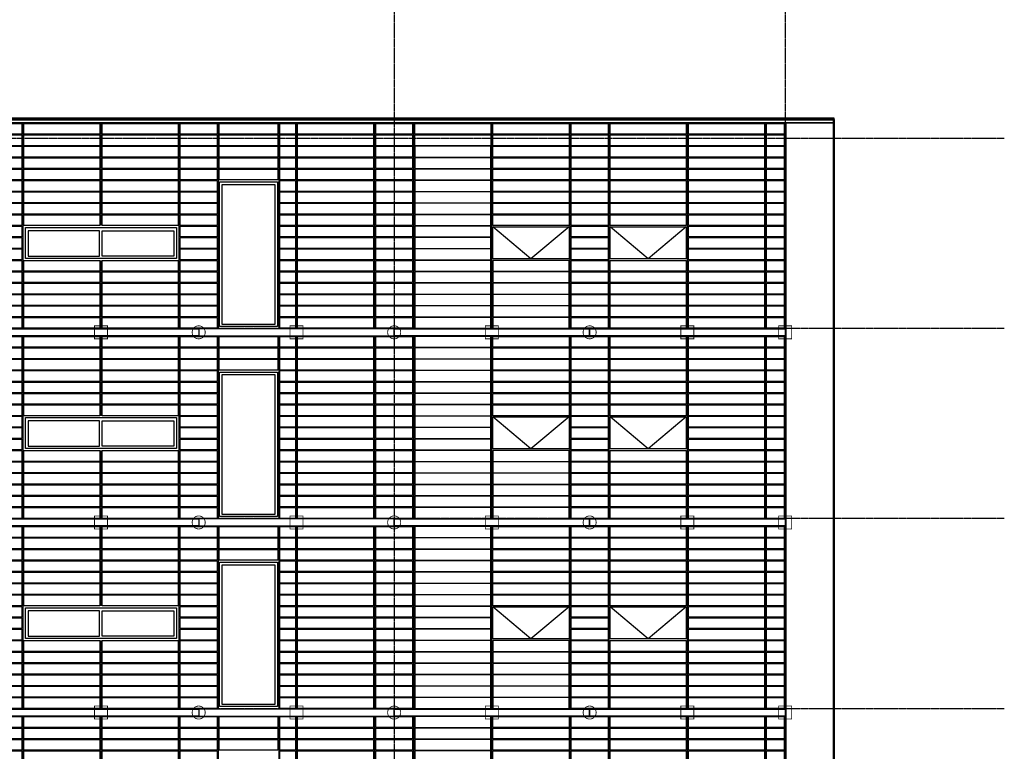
# Model space of a CAD drawing. Extents: x -11408 to 65836, y 12866 to 56869.
# Tile 67 of 68: x 45563 to 63696, y 26768 to 40236. Entities that reach past the tile are written whole.
import ezdxf

# ---------------------------------------------------------------- set-up
doc = ezdxf.new("R2010")
doc.units = 0
doc.linetypes.add('DASHDOT', pattern=[25.4, 12.7, -6.35, 0, -6.35])
for name, color, linetype in [('alu uprof', 3, 'Continuous'), ('alu vprof', 3, 'Continuous'), ('beugels', 3, 'Continuous'), ('keramiek', 1, 'Continuous'), ('kozijn', 2, 'Continuous'), ('stramien', 1, 'DASHDOT'), ('vanarris', 253, 'Continuous')]:
    doc.layers.add(name, color=color, linetype=linetype)

# ---------------------------------------------------------------- blocks, each defined once
blk = doc.blocks.new('*U5')
at = {"layer": 'stramien', "color": 1, "ltscale": 0.5}
blk.add_lwpolyline([(0, 21501), (0, -21501)], dxfattribs=at)
blk = doc.blocks.new('*U4')
at = {"layer": 'stramien', "color": 0, "linetype": 'ByBlock', "lineweight": -2, "transparency": 16777216}
for p in [(0, 0), (7200, 0)]:
    blk.add_blockref('*U5', p, dxfattribs=at)
blk = doc.blocks.new('*U298')
at = {"layer": 'keramiek'}
blk.add_lwpolyline([(-340, -100), (340, -100), (340, 100), (-340, 100)], close=True, dxfattribs=at)
blk = doc.blocks.new('*U299')
at = {"layer": 'alu uprof', "color": 0, "linetype": 'ByBlock', "lineweight": -2, "transparency": 16777216}
for p in [(0, 3150), (0, 2940), (0, 2730), (0, 2520), (0, 2310), (0, 2100), (0, 1890), (0, 1680), (0, 1470), (0, 1260), (0, 1050), (0, 840), (0, 630), (0, 420), (0, 210), (0, 0)]:
    blk.add_blockref('*U298', p, dxfattribs=at)
blk = doc.blocks.new('*U300')
at = {"layer": 'keramiek'}
blk.add_lwpolyline([(20, -100), (340, -100), (340, 100), (20, 100)], close=True, dxfattribs=at)
blk = doc.blocks.new('*U301')
at = {"layer": 'alu uprof', "color": 0, "linetype": 'ByBlock', "lineweight": -2, "transparency": 16777216}
for p in [(0, 3150), (0, 2940), (0, 2730), (0, 2520), (0, 2310), (0, 2100), (0, 1890), (0, 1680), (0, 1470), (0, 1260), (0, 1050), (0, 840), (0, 630), (0, 420), (0, 210), (0, 0)]:
    blk.add_blockref('*U300', p, dxfattribs=at)
blk = doc.blocks.new('*U56')
at = {"layer": 'alu vprof'}
for points in [[(-3425, -1610), (-3425, 1740)], [(-3065, -1620), (-3065, 1750)], [(-1625, -1620), (-1625, 1750)], [(-185, -1620), (-185, 1750)], [(535, -1620), (535, 1750)], [(1975, -1620), (1975, 1750)], [(3415, -1620), (3415, 1750)]]:
    blk.add_lwpolyline(points, dxfattribs=at)
for points in [[(-3425, -1750), (175, -1750), (175, -1620), (-3425, -1620)], [(175, -1750), (3775, -1750), (3775, -1620), (175, -1620)]]:
    blk.add_lwpolyline(points, close=True, dxfattribs=at)
at = {"layer": 'keramiek'}
for points in [[(-3045, 1540), (-1645, 1540), (-1645, 1740), (-3045, 1740)], [(-1605, 1540), (-205, 1540), (-205, 1740), (-1605, 1740)], [(555, 1540), (1955, 1540), (1955, 1740), (555, 1740)], [(3395, 1540), (1995, 1540), (1995, 1740), (3395, 1740)], [(-3045, 1330), (-1645, 1330), (-1645, 1530), (-3045, 1530)], [(-1605, 1330), (-205, 1330), (-205, 1530), (-1605, 1530)], [(555, 1330), (1955, 1330), (1955, 1530), (555, 1530)], [(3395, 1330), (1995, 1330), (1995, 1530), (3395, 1530)], [(-3045, 1120), (-1645, 1120), (-1645, 1320), (-3045, 1320)], [(-1605, 1120), (-205, 1120), (-205, 1320), (-1605, 1320)], [(555, 1120), (1955, 1120), (1955, 1320), (555, 1320)], [(3395, 1120), (1995, 1120), (1995, 1320), (3395, 1320)], [(-3045, 910), (-1645, 910), (-1645, 1110), (-3045, 1110)], [(-1605, 910), (-205, 910), (-205, 1110), (-1605, 1110)], [(555, 910), (1955, 910), (1955, 1110), (555, 1110)], [(3395, 910), (1995, 910), (1995, 1110), (3395, 1110)], [(-3045, 700), (-1645, 700), (-1645, 900), (-3045, 900)], [(-1605, 700), (-205, 700), (-205, 900), (-1605, 900)], [(555, 700), (1955, 700), (1955, 900), (555, 900)], [(3395, 700), (1995, 700), (1995, 900), (3395, 900)], [(-3045, 490), (-1645, 490), (-1645, 690), (-3045, 690)], [(-1605, 490), (-205, 490), (-205, 690), (-1605, 690)], [(555, 490), (1955, 490), (1955, 690), (555, 690)], [(3395, 490), (1995, 490), (1995, 690), (3395, 690)], [(-3045, 280), (-1645, 280), (-1645, 480), (-3045, 480)], [(-1605, 280), (-205, 280), (-205, 480), (-1605, 480)], [(555, 280), (1955, 280), (1955, 480), (555, 480)], [(3395, 280), (1995, 280), (1995, 480), (3395, 480)], [(-3045, 70), (-1645, 70), (-1645, 270), (-3045, 270)], [(3395, 70), (1995, 70), (1995, 270), (3395, 270)], [(-3045, -140), (-1645, -140), (-1645, 60), (-3045, 60)], [(3395, -140), (1995, -140), (1995, 60), (3395, 60)], [(-3045, -350), (-1645, -350), (-1645, -150), (-3045, -150)], [(3395, -350), (1995, -350), (1995, -150), (3395, -150)], [(-3045, -560), (-1645, -560), (-1645, -360), (-3045, -360)], [(-1605, -560), (-205, -560), (-205, -360), (-1605, -360)], [(1955, -560), (555, -560), (555, -360), (1955, -360)], [(3395, -560), (1995, -560), (1995, -360), (3395, -360)], [(-3045, -770), (-1645, -770), (-1645, -570), (-3045, -570)], [(-1605, -770), (-205, -770), (-205, -570), (-1605, -570)], [(1955, -770), (555, -770), (555, -570), (1955, -570)], [(3395, -770), (1995, -770), (1995, -570), (3395, -570)], [(-3045, -980), (-1645, -980), (-1645, -780), (-3045, -780)], [(-1605, -980), (-205, -980), (-205, -780), (-1605, -780)], [(1955, -980), (555, -980), (555, -780), (1955, -780)], [(3395, -980), (1995, -980), (1995, -780), (3395, -780)], [(-3045, -1190), (-1645, -1190), (-1645, -990), (-3045, -990)], [(-1605, -1190), (-205, -1190), (-205, -990), (-1605, -990)], [(1955, -1190), (555, -1190), (555, -990), (1955, -990)], [(3395, -1190), (1995, -1190), (1995, -990), (3395, -990)], [(-3045, -1400), (-1645, -1400), (-1645, -1200), (-3045, -1200)], [(-1605, -1400), (-205, -1400), (-205, -1200), (-1605, -1200)], [(1955, -1400), (555, -1400), (555, -1200), (1955, -1200)], [(3395, -1400), (1995, -1400), (1995, -1200), (3395, -1200)], [(-3045, -1610), (-1645, -1610), (-1645, -1410), (-3045, -1410)], [(-1605, -1610), (-205, -1610), (-205, -1410), (-1605, -1410)], [(1955, -1610), (555, -1610), (555, -1410), (1955, -1410)], [(3395, -1610), (1995, -1610), (1995, -1410), (3395, -1410)]]:
    blk.add_lwpolyline(points, close=True, dxfattribs=at)
at = {"layer": 'kozijn'}
for points in [[(-1605, -330), (-205, -330), (-205, 260), (-1605, 260)], [(555, -330), (1955, -330), (1955, 260), (555, 260)]]:
    blk.add_lwpolyline(points, close=True, dxfattribs=at)
at = {"layer": 'kozijn', "color": 1}
for points in [[(-1605, 260), (-905, -330), (-205, 260)], [(555, 260), (1255, -330), (1955, 260)]]:
    blk.add_lwpolyline(points, dxfattribs=at)
at = {"layer": 'alu uprof'}
for name, p in [('*U301', (-3425, -1510)), ('*U299', (175, -1510))]:
    blk.add_blockref(name, p, dxfattribs=at)
blk = doc.blocks.new('*U57')
at = {"layer": 'kozijn', "color": 0, "linetype": 'ByBlock', "lineweight": -2, "transparency": 16777216}
for p in [(0, 10500), (0, 7000), (0, 3500), (0, 0)]:
    blk.add_blockref('*U56', p, dxfattribs=at)
blk = doc.blocks.new('*U68')
at = {"layer": 'keramiek'}
blk.add_lwpolyline([(-700, -100), (700, -100), (700, 100), (-700, 100)], close=True, dxfattribs=at)
blk = doc.blocks.new('*U69')
at = {"layer": 'keramiek', "color": 0, "linetype": 'ByBlock', "lineweight": -2, "transparency": 16777216}
for p in [(0, 210), (0, 0)]:
    blk.add_blockref('*U68', p, dxfattribs=at)
blk = doc.blocks.new('*U66')
at = {"layer": 'keramiek'}
blk.add_lwpolyline([(-340, -100), (340, -100), (340, 100), (-340, 100)], close=True, dxfattribs=at)
blk = doc.blocks.new('*U67')
at = {"layer": 'alu uprof', "color": 0, "linetype": 'ByBlock', "lineweight": -2, "transparency": 16777216}
for p in [(0, 210), (0, 0)]:
    blk.add_blockref('*U66', p, dxfattribs=at)
blk = doc.blocks.new('*U64')
at = {"layer": 'keramiek'}
blk.add_lwpolyline([(20, -100), (340, -100), (340, 100), (20, 100)], close=True, dxfattribs=at)
blk = doc.blocks.new('*U65')
at = {"layer": 'alu uprof', "color": 0, "linetype": 'ByBlock', "lineweight": -2, "transparency": 16777216}
for p in [(0, 210), (0, 0)]:
    blk.add_blockref('*U64', p, dxfattribs=at)
blk = doc.blocks.new('*U58')
at = {"layer": 'keramiek'}
blk.add_lwpolyline([(-700, -100), (700, -100), (700, 100), (-700, 100)], close=True, dxfattribs=at)
blk = doc.blocks.new('*U59')
at = {"layer": 'keramiek', "color": 0, "linetype": 'ByBlock', "lineweight": -2, "transparency": 16777216}
for p in [(0, 210), (0, 0)]:
    blk.add_blockref('*U58', p, dxfattribs=at)
blk = doc.blocks.new('*U61')
at = {"layer": 'keramiek'}
blk.add_lwpolyline([(-700, -100), (700, -100), (700, 100), (-700, 100)], close=True, dxfattribs=at)
blk = doc.blocks.new('*U62')
at = {"layer": 'keramiek', "color": 0, "linetype": 'ByBlock', "lineweight": -2, "transparency": 16777216}
for p in [(0, 210), (0, 0)]:
    blk.add_blockref('*U61', p, dxfattribs=at)
blk = doc.blocks.new('*U63')
at = {"layer": 'keramiek'}
blk.add_lwpolyline([(-700, -100), (700, -100), (700, 100), (-700, 100)], close=True, dxfattribs=at)
blk = doc.blocks.new('*U60')
at = {"layer": 'keramiek', "color": 0, "linetype": 'ByBlock', "lineweight": -2, "transparency": 16777216}
for p in [(0, 210), (0, 0)]:
    blk.add_blockref('*U63', p, dxfattribs=at)
blk = doc.blocks.new('*U233')
at = {"layer": 'keramiek'}
blk.add_lwpolyline([(-340, -100), (340, -100), (340, 100), (-340, 100)], close=True, dxfattribs=at)
blk = doc.blocks.new('*U245')
at = {"layer": 'alu uprof', "color": 0, "linetype": 'ByBlock', "lineweight": -2, "transparency": 16777216}
for p in [(0, 3570), (0, 3360), (0, 3150), (0, 2940), (0, 2730), (0, 2520), (0, 2310), (0, 2100), (0, 1890), (0, 1680), (0, 1470), (0, 1260), (0, 1050), (0, 840), (0, 630), (0, 420), (0, 210), (0, 0)]:
    blk.add_blockref('*U233', p, dxfattribs=at)
blk = doc.blocks.new('*U250')
at = {"layer": 'keramiek'}
blk.add_lwpolyline([(20, -100), (1420, -100), (1420, 100), (20, 100)], close=True, dxfattribs=at)
blk = doc.blocks.new('*U251')
at = {"layer": 'keramiek', "color": 0, "linetype": 'ByBlock', "lineweight": -2, "transparency": 16777216}
for p in [(0, 1050), (0, 840), (0, 630), (0, 420), (0, 210), (0, 0)]:
    blk.add_blockref('*U250', p, dxfattribs=at)
blk = doc.blocks.new('*U227')
at = {"layer": 'keramiek'}
blk.add_lwpolyline([(20, -100), (1420, -100), (1420, 100), (20, 100)], close=True, dxfattribs=at)
blk = doc.blocks.new('*U228')
at = {"layer": 'keramiek', "color": 0, "linetype": 'ByBlock', "lineweight": -2, "transparency": 16777216}
for p in [(0, 1680), (1440, 1680), (0, 1470), (1440, 1470), (0, 1260), (1440, 1260), (0, 1050), (1440, 1050), (0, 840), (1440, 840), (0, 630), (1440, 630), (0, 420), (1440, 420), (0, 210), (1440, 210), (0, 0), (1440, 0)]:
    blk.add_blockref('*U227', p, dxfattribs=at)
blk = doc.blocks.new('*U229')
at = {"layer": 'keramiek'}
blk.add_lwpolyline([(20, -100), (1420, -100), (1420, 100), (20, 100)], close=True, dxfattribs=at)
blk = doc.blocks.new('*U232')
at = {"layer": 'keramiek', "color": 0, "linetype": 'ByBlock', "lineweight": -2, "transparency": 16777216}
for p in [(0, 1050), (0, 840), (0, 630), (0, 420), (0, 210), (0, 0)]:
    blk.add_blockref('*U229', p, dxfattribs=at)
blk = doc.blocks.new('*U244')
at = {"layer": 'keramiek'}
blk.add_lwpolyline([(-340, -100), (340, -100), (340, 100), (-340, 100)], close=True, dxfattribs=at)
blk = doc.blocks.new('*U226')
at = {"layer": 'alu uprof', "color": 0, "linetype": 'ByBlock', "lineweight": -2, "transparency": 16777216}
for p in [(0, 3150), (0, 2940), (0, 2730), (0, 2520), (0, 2310), (0, 2100), (0, 1890), (0, 1680), (0, 1470), (0, 1260), (0, 1050), (0, 840), (0, 630), (0, 420), (0, 210), (0, 0)]:
    blk.add_blockref('*U244', p, dxfattribs=at)
blk = doc.blocks.new('*U246')
at = {"layer": 'keramiek'}
blk.add_lwpolyline([(20, -100), (1420, -100), (1420, 100), (20, 100)], close=True, dxfattribs=at)
blk = doc.blocks.new('*U247')
at = {"layer": 'keramiek', "color": 0, "linetype": 'ByBlock', "lineweight": -2, "transparency": 16777216}
for p in [(0, 1050), (0, 840), (0, 630), (0, 420), (0, 210), (0, 0)]:
    blk.add_blockref('*U246', p, dxfattribs=at)
blk = doc.blocks.new('*U248')
at = {"layer": 'keramiek'}
blk.add_lwpolyline([(20, -100), (1420, -100), (1420, 100), (20, 100)], close=True, dxfattribs=at)
blk = doc.blocks.new('*U249')
at = {"layer": 'keramiek', "color": 0, "linetype": 'ByBlock', "lineweight": -2, "transparency": 16777216}
for p in [(0, 1260), (1440, 1260), (0, 1050), (1440, 1050), (0, 840), (1440, 840), (0, 630), (1440, 630), (0, 420), (1440, 420), (0, 210), (1440, 210), (0, 0), (1440, 0)]:
    blk.add_blockref('*U248', p, dxfattribs=at)
blk = doc.blocks.new('*U242')
at = {"layer": 'keramiek'}
blk.add_lwpolyline([(20, -100), (1420, -100), (1420, 100), (20, 100)], close=True, dxfattribs=at)
blk = doc.blocks.new('*U243')
at = {"layer": 'keramiek', "color": 0, "linetype": 'ByBlock', "lineweight": -2, "transparency": 16777216}
for p in [(0, 1050), (0, 840), (0, 630), (0, 420), (0, 210), (0, 0)]:
    blk.add_blockref('*U242', p, dxfattribs=at)
blk = doc.blocks.new('*U240')
at = {"layer": 'keramiek'}
blk.add_lwpolyline([(-340, -100), (340, -100), (340, 100), (-340, 100)], close=True, dxfattribs=at)
blk = doc.blocks.new('*U241')
at = {"layer": 'alu uprof', "color": 0, "linetype": 'ByBlock', "lineweight": -2, "transparency": 16777216}
for p in [(0, 3150), (0, 2940), (0, 2730), (0, 2520), (0, 2310), (0, 2100), (0, 1890), (0, 1680), (0, 1470), (0, 1260), (0, 1050), (0, 840), (0, 630), (0, 420), (0, 210), (0, 0)]:
    blk.add_blockref('*U240', p, dxfattribs=at)
blk = doc.blocks.new('*U222')
at = {"layer": 'keramiek'}
blk.add_lwpolyline([(20, -100), (1420, -100), (1420, 100), (20, 100)], close=True, dxfattribs=at)
blk = doc.blocks.new('*U223')
at = {"layer": 'keramiek', "color": 0, "linetype": 'ByBlock', "lineweight": -2, "transparency": 16777216}
for p in [(0, 1050), (0, 840), (0, 630), (0, 420), (0, 210), (0, 0)]:
    blk.add_blockref('*U222', p, dxfattribs=at)
blk = doc.blocks.new('*U224')
at = {"layer": 'keramiek'}
blk.add_lwpolyline([(20, -100), (1420, -100), (1420, 100), (20, 100)], close=True, dxfattribs=at)
blk = doc.blocks.new('*U225')
at = {"layer": 'keramiek', "color": 0, "linetype": 'ByBlock', "lineweight": -2, "transparency": 16777216}
for p in [(0, 1260), (1440, 1260), (0, 1050), (1440, 1050), (0, 840), (1440, 840), (0, 630), (1440, 630), (0, 420), (1440, 420), (0, 210), (1440, 210), (0, 0), (1440, 0)]:
    blk.add_blockref('*U224', p, dxfattribs=at)
blk = doc.blocks.new('*U230')
at = {"layer": 'keramiek'}
blk.add_lwpolyline([(20, -100), (1420, -100), (1420, 100), (20, 100)], close=True, dxfattribs=at)
blk = doc.blocks.new('*U231')
at = {"layer": 'keramiek', "color": 0, "linetype": 'ByBlock', "lineweight": -2, "transparency": 16777216}
for p in [(0, 1050), (0, 840), (0, 630), (0, 420), (0, 210), (0, 0)]:
    blk.add_blockref('*U230', p, dxfattribs=at)
blk = doc.blocks.new('*U220')
at = {"layer": 'keramiek'}
blk.add_lwpolyline([(-340, -100), (340, -100), (340, 100), (-340, 100)], close=True, dxfattribs=at)
blk = doc.blocks.new('*U221')
at = {"layer": 'alu uprof', "color": 0, "linetype": 'ByBlock', "lineweight": -2, "transparency": 16777216}
for p in [(0, 3150), (0, 2940), (0, 2730), (0, 2520), (0, 2310), (0, 2100), (0, 1890), (0, 1680), (0, 1470), (0, 1260), (0, 1050), (0, 840), (0, 630), (0, 420), (0, 210), (0, 0)]:
    blk.add_blockref('*U220', p, dxfattribs=at)
blk = doc.blocks.new('*U234')
at = {"layer": 'keramiek'}
blk.add_lwpolyline([(20, -100), (1420, -100), (1420, 100), (20, 100)], close=True, dxfattribs=at)
blk = doc.blocks.new('*U235')
at = {"layer": 'keramiek', "color": 0, "linetype": 'ByBlock', "lineweight": -2, "transparency": 16777216}
for p in [(0, 1050), (0, 840), (0, 630), (0, 420), (0, 210), (0, 0)]:
    blk.add_blockref('*U234', p, dxfattribs=at)
blk = doc.blocks.new('*U236')
at = {"layer": 'keramiek'}
blk.add_lwpolyline([(20, -100), (1420, -100), (1420, 100), (20, 100)], close=True, dxfattribs=at)
blk = doc.blocks.new('*U237')
at = {"layer": 'keramiek', "color": 0, "linetype": 'ByBlock', "lineweight": -2, "transparency": 16777216}
for p in [(0, 1260), (1440, 1260), (0, 1050), (1440, 1050), (0, 840), (1440, 840), (0, 630), (1440, 630), (0, 420), (1440, 420), (0, 210), (1440, 210), (0, 0), (1440, 0)]:
    blk.add_blockref('*U236', p, dxfattribs=at)
blk = doc.blocks.new('*U214')
at = {"layer": 'keramiek'}
blk.add_lwpolyline([(20, -100), (1420, -100), (1420, 100), (20, 100)], close=True, dxfattribs=at)
blk = doc.blocks.new('*U215')
at = {"layer": 'keramiek', "color": 0, "linetype": 'ByBlock', "lineweight": -2, "transparency": 16777216}
for p in [(0, 1050), (0, 840), (0, 630), (0, 420), (0, 210), (0, 0)]:
    blk.add_blockref('*U214', p, dxfattribs=at)
blk = doc.blocks.new('*U252')
at = {"layer": 'keramiek'}
blk.add_lwpolyline([(-340, -100), (340, -100), (340, 100), (-340, 100)], close=True, dxfattribs=at)
blk = doc.blocks.new('*U253')
at = {"layer": 'alu uprof', "color": 0, "linetype": 'ByBlock', "lineweight": -2, "transparency": 16777216}
for p in [(0, 3780), (0, 3570), (0, 3360), (0, 3150), (0, 2940), (0, 2730), (0, 2520), (0, 2310), (0, 2100), (0, 1890), (0, 1680), (0, 1470), (0, 1260), (0, 1050), (0, 840), (0, 630), (0, 420), (0, 210), (0, 0)]:
    blk.add_blockref('*U252', p, dxfattribs=at)
blk = doc.blocks.new('*U216')
at = {"layer": 'keramiek'}
blk.add_lwpolyline([(20, -100), (1420, -100), (1420, 100), (20, 100)], close=True, dxfattribs=at)
blk = doc.blocks.new('*U217')
at = {"layer": 'keramiek', "color": 0, "linetype": 'ByBlock', "lineweight": -2, "transparency": 16777216}
for p in [(0, 1680), (0, 1470), (0, 1260), (0, 1050), (0, 840), (0, 630), (0, 420), (0, 210), (0, 0)]:
    blk.add_blockref('*U216', p, dxfattribs=at)
blk = doc.blocks.new('*U218')
at = {"layer": 'keramiek'}
blk.add_lwpolyline([(20, -100), (1420, -100), (1420, 100), (20, 100)], close=True, dxfattribs=at)
blk = doc.blocks.new('*U219')
at = {"layer": 'keramiek', "color": 0, "linetype": 'ByBlock', "lineweight": -2, "transparency": 16777216}
for p in [(0, 1260), (1440, 1260), (0, 1050), (1440, 1050), (0, 840), (1440, 840), (0, 630), (1440, 630), (0, 420), (1440, 420), (0, 210), (1440, 210), (0, 0), (1440, 0)]:
    blk.add_blockref('*U218', p, dxfattribs=at)
blk = doc.blocks.new('*U238')
at = {"layer": 'keramiek'}
blk.add_lwpolyline([(20, -100), (1420, -100), (1420, 100), (20, 100)], close=True, dxfattribs=at)
blk = doc.blocks.new('*U239')
at = {"layer": 'keramiek', "color": 0, "linetype": 'ByBlock', "lineweight": -2, "transparency": 16777216}
for p in [(0, 1680), (0, 1470), (0, 1260), (0, 1050), (0, 840), (0, 630), (0, 420), (0, 210), (0, 0)]:
    blk.add_blockref('*U238', p, dxfattribs=at)
blk = doc.blocks.new('*U196')
at = {"layer": 'alu vprof'}
for points in [[(-370, 3530), (-370, 1652)], [(1070, -243), (1070, 3532)], [(1790, 3532), (1790, -243)], [(-370, 1012), (-370, -243)], [(-370, -388), (-370, -1848)], [(1070, -3737), (1070, -388)], [(1790, -388), (1790, -3738)], [(-370, -2488), (-370, -3742)], [(-370, -3888), (-370, -5348)], [(1070, -7237), (1070, -3888)], [(1790, -3888), (1790, -7238)], [(-370, -5988), (-370, -7242)], [(-370, -7388), (-370, -8848)], [(1070, -10737), (1070, -7388)], [(1790, -7388), (1790, -10738)], [(-370, -9488), (-370, -10742)], [(-370, -10888), (-370, -12348)], [(1070, -14867), (1070, -10888)], [(1790, -10888), (1790, -14868)], [(-370, -12988), (-370, -14872)]]:
    blk.add_lwpolyline(points, dxfattribs=at)
at = {"layer": 'kozijn'}
for points in [[(-1761, 1616), (1021, 1616), (1021, 1049), (-1761, 1049)], [(-394, 1557), (-1712, 1557), (-1712, 1091), (-394, 1091)], [(-346, 1557), (972, 1557), (972, 1091), (-346, 1091)], [(-1761, -1884), (1021, -1884), (1021, -2451), (-1761, -2451)], [(-394, -1943), (-1712, -1943), (-1712, -2409), (-394, -2409)], [(-346, -1943), (972, -1943), (972, -2409), (-346, -2409)], [(-1761, -5384), (1021, -5384), (1021, -5951), (-1761, -5951)], [(-394, -5443), (-1712, -5443), (-1712, -5909), (-394, -5909)], [(-346, -5443), (972, -5443), (972, -5909), (-346, -5909)], [(-1761, -8884), (1021, -8884), (1021, -9451), (-1761, -9451)], [(-394, -8943), (-1712, -8943), (-1712, -9409), (-394, -9409)], [(-346, -8943), (972, -8943), (972, -9409), (-346, -9409)], [(-1761, -12384), (1021, -12384), (1021, -12951), (-1761, -12951)], [(-394, -12443), (-1712, -12443), (-1712, -12909), (-394, -12909)], [(-346, -12443), (972, -12443), (972, -12909), (-346, -12909)]]:
    blk.add_lwpolyline(points, close=True, dxfattribs=at)
at = {"layer": 'alu uprof', "xscale": -1}
for name, p in [('*U245', (1430, -138)), ('*U226', (1430, -3638)), ('*U241', (1430, -7138)), ('*U221', (1430, -10638)), ('*U253', (1430, -14768))]:
    blk.add_blockref(name, p, dxfattribs=at)
at = {"layer": 'keramiek', "xscale": -1}
for name, p in [('*U228', (1070, 1752)), ('*U232', (-370, -138)), ('*U251', (1070, -138)), ('*U249', (1070, -1748)), ('*U243', (-370, -3638)), ('*U247', (1070, -3638)), ('*U225', (1070, -5248)), ('*U231', (-370, -7138)), ('*U223', (1070, -7138)), ('*U237', (1070, -8748)), ('*U215', (-370, -10638)), ('*U235', (1070, -10638)), ('*U219', (1070, -12248)), ('*U239', (-370, -14768)), ('*U217', (1070, -14768))]:
    blk.add_blockref(name, p, dxfattribs=at)
blk = doc.blocks.new('*U197')
at = {"layer": 'vanarris', "color": 0, "linetype": 'ByBlock', "lineweight": -2, "transparency": 16777216}
for p in [(0, 0), (3600, 0), (7200, 0), (10800, 0)]:
    blk.add_blockref('*U196', p, dxfattribs=at)
blk = doc.blocks.new('*U254')
at = {"layer": 'alu uprof'}
for points in [[(-3780, -65), (-7020, -65), (-7020, 65), (-3780, 65)], [(-180, -65), (-3780, -65), (-3780, 65), (-180, 65)], [(3420, -65), (-180, -65), (-180, 65), (3420, 65)], [(7020, -65), (3420, -65), (3420, 65), (7020, 65)]]:
    blk.add_lwpolyline(points, close=True, dxfattribs=at)
blk = doc.blocks.new('*U255')
at = {"layer": 'alu uprof', "color": 0, "linetype": 'ByBlock', "lineweight": -2, "transparency": 16777216}
for p in [(0, 10500), (0, 7000), (0, 3500), (0, 0)]:
    blk.add_blockref('*U254', p, dxfattribs=at)
blk = doc.blocks.new('*U262')
at = {"layer": 'keramiek'}
blk.add_lwpolyline([(-340, -100), (340, -100), (340, 100), (-340, 100)], close=True, dxfattribs=at)
blk = doc.blocks.new('*U263')
at = {"layer": 'alu uprof', "color": 0, "linetype": 'ByBlock', "lineweight": -2, "transparency": 16777216}
for p in [(0, 3150), (0, 2940), (0, 2730), (0, 2520), (0, 2310), (0, 2100), (0, 1890), (0, 1680), (0, 1470), (0, 1260), (0, 1050), (0, 840), (0, 630), (0, 420), (0, 210), (0, 0)]:
    blk.add_blockref('*U262', p, dxfattribs=at)
blk = doc.blocks.new('*U266')
at = {"layer": 'keramiek'}
blk.add_lwpolyline([(-700, -100), (700, -100), (700, 100), (-700, 100)], close=True, dxfattribs=at)
blk = doc.blocks.new('*U267')
at = {"layer": 'keramiek', "color": 0, "linetype": 'ByBlock', "lineweight": -2, "transparency": 16777216}
for p in [(0, 3150), (0, 2940), (0, 2730), (0, 2520), (0, 2310), (0, 2100), (0, 1890), (0, 1680), (0, 1470), (0, 1260), (0, 1050), (0, 840), (0, 630), (0, 420), (0, 210), (0, 0)]:
    blk.add_blockref('*U266', p, dxfattribs=at)
blk = doc.blocks.new('*U264')
at = {"layer": 'keramiek'}
blk.add_lwpolyline([(56, -100), (340, -100), (340, 100), (56, 100)], close=True, dxfattribs=at)
blk = doc.blocks.new('*U265')
at = {"layer": 'alu uprof', "color": 0, "linetype": 'ByBlock', "lineweight": -2, "transparency": 16777216}
for p in [(0, 3150), (0, 2940), (0, 2730), (0, 2520), (0, 2310), (0, 2100), (0, 1890), (0, 1680), (0, 1470), (0, 1260), (0, 1050), (0, 840), (0, 630), (0, 420), (0, 210), (0, 0)]:
    blk.add_blockref('*U264', p, dxfattribs=at)
blk = doc.blocks.new('*U272')
at = {"layer": 'keramiek'}
blk.add_lwpolyline([(-736, -100), (340, -100), (340, 100), (-736, 100)], close=True, dxfattribs=at)
blk = doc.blocks.new('*U273')
at = {"layer": 'alu uprof', "color": 0, "linetype": 'ByBlock', "lineweight": -2, "transparency": 16777216}
for p in [(0, 420), (0, 210), (0, 0)]:
    blk.add_blockref('*U272', p, dxfattribs=at)
blk = doc.blocks.new('*U276')
at = {"layer": 'keramiek'}
blk.add_lwpolyline([(-340, -100), (340, -100), (340, 100), (-340, 100)], close=True, dxfattribs=at)
blk = doc.blocks.new('*U277')
at = {"layer": 'alu uprof', "color": 0, "linetype": 'ByBlock', "lineweight": -2, "transparency": 16777216}
for p in [(0, 3150), (0, 2940), (0, 2730), (0, 2520), (0, 2310), (0, 2100), (0, 1890), (0, 1680), (0, 1470), (0, 1260), (0, 1050), (0, 840), (0, 630), (0, 420), (0, 210), (0, 0)]:
    blk.add_blockref('*U276', p, dxfattribs=at)
blk = doc.blocks.new('*U280')
at = {"layer": 'keramiek'}
blk.add_lwpolyline([(-700, -100), (700, -100), (700, 100), (-700, 100)], close=True, dxfattribs=at)
blk = doc.blocks.new('*U281')
at = {"layer": 'keramiek', "color": 0, "linetype": 'ByBlock', "lineweight": -2, "transparency": 16777216}
for p in [(0, 3150), (0, 2940), (0, 2730), (0, 2520), (0, 2310), (0, 2100), (0, 1890), (0, 1680), (0, 1470), (0, 1260), (0, 1050), (0, 840), (0, 630), (0, 420), (0, 210), (0, 0)]:
    blk.add_blockref('*U280', p, dxfattribs=at)
blk = doc.blocks.new('*U278')
at = {"layer": 'keramiek'}
blk.add_lwpolyline([(56, -100), (340, -100), (340, 100), (56, 100)], close=True, dxfattribs=at)
blk = doc.blocks.new('*U279')
at = {"layer": 'alu uprof', "color": 0, "linetype": 'ByBlock', "lineweight": -2, "transparency": 16777216}
for p in [(0, 3150), (0, 2940), (0, 2730), (0, 2520), (0, 2310), (0, 2100), (0, 1890), (0, 1680), (0, 1470), (0, 1260), (0, 1050), (0, 840), (0, 630), (0, 420), (0, 210), (0, 0)]:
    blk.add_blockref('*U278', p, dxfattribs=at)
blk = doc.blocks.new('*U274')
at = {"layer": 'keramiek'}
blk.add_lwpolyline([(-736, -100), (340, -100), (340, 100), (-736, 100)], close=True, dxfattribs=at)
blk = doc.blocks.new('*U275')
at = {"layer": 'alu uprof', "color": 0, "linetype": 'ByBlock', "lineweight": -2, "transparency": 16777216}
for p in [(0, 420), (0, 210), (0, 0)]:
    blk.add_blockref('*U274', p, dxfattribs=at)
blk = doc.blocks.new('*U284')
at = {"layer": 'keramiek'}
blk.add_lwpolyline([(-340, -100), (340, -100), (340, 100), (-340, 100)], close=True, dxfattribs=at)
blk = doc.blocks.new('*U285')
at = {"layer": 'alu uprof', "color": 0, "linetype": 'ByBlock', "lineweight": -2, "transparency": 16777216}
for p in [(0, 3150), (0, 2940), (0, 2730), (0, 2520), (0, 2310), (0, 2100), (0, 1890), (0, 1680), (0, 1470), (0, 1260), (0, 1050), (0, 840), (0, 630), (0, 420), (0, 210), (0, 0)]:
    blk.add_blockref('*U284', p, dxfattribs=at)
blk = doc.blocks.new('*U288')
at = {"layer": 'keramiek'}
blk.add_lwpolyline([(-700, -100), (700, -100), (700, 100), (-700, 100)], close=True, dxfattribs=at)
blk = doc.blocks.new('*U289')
at = {"layer": 'keramiek', "color": 0, "linetype": 'ByBlock', "lineweight": -2, "transparency": 16777216}
for p in [(0, 3150), (0, 2940), (0, 2730), (0, 2520), (0, 2310), (0, 2100), (0, 1890), (0, 1680), (0, 1470), (0, 1260), (0, 1050), (0, 840), (0, 630), (0, 420), (0, 210), (0, 0)]:
    blk.add_blockref('*U288', p, dxfattribs=at)
blk = doc.blocks.new('*U286')
at = {"layer": 'keramiek'}
blk.add_lwpolyline([(56, -100), (340, -100), (340, 100), (56, 100)], close=True, dxfattribs=at)
blk = doc.blocks.new('*U287')
at = {"layer": 'alu uprof', "color": 0, "linetype": 'ByBlock', "lineweight": -2, "transparency": 16777216}
for p in [(0, 3150), (0, 2940), (0, 2730), (0, 2520), (0, 2310), (0, 2100), (0, 1890), (0, 1680), (0, 1470), (0, 1260), (0, 1050), (0, 840), (0, 630), (0, 420), (0, 210), (0, 0)]:
    blk.add_blockref('*U286', p, dxfattribs=at)
blk = doc.blocks.new('*U282')
at = {"layer": 'keramiek'}
blk.add_lwpolyline([(-736, -100), (340, -100), (340, 100), (-736, 100)], close=True, dxfattribs=at)
blk = doc.blocks.new('*U283')
at = {"layer": 'alu uprof', "color": 0, "linetype": 'ByBlock', "lineweight": -2, "transparency": 16777216}
for p in [(0, 420), (0, 210), (0, 0)]:
    blk.add_blockref('*U282', p, dxfattribs=at)
blk = doc.blocks.new('*U292')
at = {"layer": 'keramiek'}
blk.add_lwpolyline([(-340, -100), (340, -100), (340, 100), (-340, 100)], close=True, dxfattribs=at)
blk = doc.blocks.new('*U293')
at = {"layer": 'alu uprof', "color": 0, "linetype": 'ByBlock', "lineweight": -2, "transparency": 16777216}
for p in [(0, 3570), (0, 3360), (0, 3150), (0, 2940), (0, 2730), (0, 2520), (0, 2310), (0, 2100), (0, 1890), (0, 1680), (0, 1470), (0, 1260), (0, 1050), (0, 840), (0, 630), (0, 420), (0, 210), (0, 0)]:
    blk.add_blockref('*U292', p, dxfattribs=at)
blk = doc.blocks.new('*U296')
at = {"layer": 'keramiek'}
blk.add_lwpolyline([(-700, -100), (700, -100), (700, 100), (-700, 100)], close=True, dxfattribs=at)
blk = doc.blocks.new('*U297')
at = {"layer": 'keramiek', "color": 0, "linetype": 'ByBlock', "lineweight": -2, "transparency": 16777216}
for p in [(0, 3570), (0, 3360), (0, 3150), (0, 2940), (0, 2730), (0, 2520), (0, 2310), (0, 2100), (0, 1890), (0, 1680), (0, 1470), (0, 1260), (0, 1050), (0, 840), (0, 630), (0, 420), (0, 210), (0, 0)]:
    blk.add_blockref('*U296', p, dxfattribs=at)
blk = doc.blocks.new('*U294')
at = {"layer": 'keramiek'}
blk.add_lwpolyline([(56, -100), (340, -100), (340, 100), (56, 100)], close=True, dxfattribs=at)
blk = doc.blocks.new('*U295')
at = {"layer": 'alu uprof', "color": 0, "linetype": 'ByBlock', "lineweight": -2, "transparency": 16777216}
for p in [(0, 3570), (0, 3360), (0, 3150), (0, 2940), (0, 2730), (0, 2520), (0, 2310), (0, 2100), (0, 1890), (0, 1680), (0, 1470), (0, 1260), (0, 1050), (0, 840), (0, 630), (0, 420), (0, 210), (0, 0)]:
    blk.add_blockref('*U294', p, dxfattribs=at)
blk = doc.blocks.new('*U290')
at = {"layer": 'keramiek'}
blk.add_lwpolyline([(-736, -100), (340, -100), (340, 100), (-736, 100)], close=True, dxfattribs=at)
blk = doc.blocks.new('*U291')
at = {"layer": 'alu uprof', "color": 0, "linetype": 'ByBlock', "lineweight": -2, "transparency": 16777216}
for p in [(0, 840), (0, 630), (0, 420), (0, 210), (0, 0)]:
    blk.add_blockref('*U290', p, dxfattribs=at)

msp = doc.modelspace()

# ---------------------------------------------------------------- linework, layer by layer
at = {"layer": 'alu uprof'}
for points in [[(60559, 38336), (34759, 38336), (34759, 38431), (60559, 38431)], [(60559, 19916), (59679, 19916), (59679, 38336), (60559, 38336)], [(48859, 34416), (52459, 34416), (52459, 34546), (48859, 34546)], [(48859, 30916), (52459, 30916), (52459, 31046), (48859, 31046)], [(48859, 27416), (52459, 27416), (52459, 27546), (48859, 27546)]]:
    msp.add_lwpolyline(points, close=True, dxfattribs=at)
for points in [[(50335, 38326), (50335, 34556)], [(50659, 38326), (50659, 34556)], [(52099, 38326), (52099, 34556)], [(50335, 34406), (50335, 31056)], [(50659, 34406), (50659, 31056)], [(52099, 34406), (52099, 31056)], [(50335, 30906), (50335, 27556)], [(50659, 30906), (50659, 27556)], [(52099, 30906), (52099, 27556)], [(50335, 27406), (50335, 24056)], [(50659, 27406), (50659, 24056)], [(52099, 27406), (52099, 24056)]]:
    msp.add_lwpolyline(points, dxfattribs=at)
at = {"layer": 'alu vprof'}
for points in [[(52819, 37916), (52819, 38326)], [(54259, 37916), (54259, 38326)], [(55699, 37916), (55699, 38326)], [(56419, 37916), (56419, 38326)], [(57859, 37916), (57859, 38326)], [(59299, 37916), (59299, 38326)], [(59659, 37906), (59659, 38325)]]:
    msp.add_lwpolyline(points, dxfattribs=at)
at = {"layer": 'beugels', "color": 93, "const_width": 15}
for points in [[(46939, 34361), (47179, 34361), (47179, 34601), (46939, 34601)], [(50539, 34361), (50779, 34361), (50779, 34601), (50539, 34601)], [(54139, 34361), (54379, 34361), (54379, 34601), (54139, 34601)], [(57739, 34361), (57979, 34361), (57979, 34601), (57739, 34601)], [(59539, 34361), (59779, 34361), (59779, 34601), (59539, 34601)], [(46939, 30861), (47179, 30861), (47179, 31101), (46939, 31101)], [(50539, 30861), (50779, 30861), (50779, 31101), (50539, 31101)], [(54139, 30861), (54379, 30861), (54379, 31101), (54139, 31101)], [(57739, 30861), (57979, 30861), (57979, 31101), (57739, 31101)], [(59539, 30861), (59779, 30861), (59779, 31101), (59539, 31101)], [(46939, 27361), (47179, 27361), (47179, 27601), (46939, 27601)], [(50539, 27361), (50779, 27361), (50779, 27601), (50539, 27601)], [(54139, 27361), (54379, 27361), (54379, 27601), (54139, 27601)], [(57739, 27361), (57979, 27361), (57979, 27601), (57739, 27601)], [(59539, 27361), (59779, 27361), (59779, 27601), (59539, 27601)]]:
    msp.add_lwpolyline(points, close=True, dxfattribs=at)
at = {"layer": 'beugels', "color": 10, "const_width": 15}
for points in [[(48739, 34482, -0.412064), (48859, 34601, -0.412362), (48979, 34482, -0.416068), (48859, 34361, -0.416366)], [(52339, 34482, -0.412064), (52459, 34601, -0.412362), (52579, 34482, -0.416068), (52459, 34361, -0.416366)], [(55939, 34482, -0.412064), (56059, 34601, -0.412362), (56179, 34482, -0.416068), (56059, 34361, -0.416366)], [(48739, 30982, -0.412064), (48859, 31101, -0.412362), (48979, 30982, -0.416068), (48859, 30861, -0.416366)], [(52339, 30982, -0.412064), (52459, 31101, -0.412362), (52579, 30982, -0.416068), (52459, 30861, -0.416366)], [(55939, 30982, -0.412064), (56059, 31101, -0.412362), (56179, 30982, -0.416068), (56059, 30861, -0.416366)], [(48739, 27482, -0.412064), (48859, 27601, -0.412362), (48979, 27482, -0.416068), (48859, 27361, -0.416366)], [(52339, 27482, -0.412064), (52459, 27601, -0.412362), (52579, 27482, -0.416068), (52459, 27361, -0.416366)], [(55939, 27482, -0.412064), (56059, 27601, -0.412362), (56179, 27482, -0.416068), (56059, 27361, -0.416366)]]:
    msp.add_lwpolyline(points, format="xyb", close=True, dxfattribs=at)
at = {"layer": 'beugels', "color": 10, "const_width": 10}
for points in [[(48859, 34416), (48859, 34546)], [(52459, 34416), (52459, 34546)], [(56059, 34416), (56059, 34546)], [(59659, 34416), (59659, 34546)], [(48859, 30916), (48859, 31046)], [(52459, 30916), (52459, 31046)], [(56059, 30916), (56059, 31046)], [(59659, 30916), (59659, 31046)], [(48859, 27416), (48859, 27546)], [(52459, 27416), (52459, 27546)], [(56059, 27416), (56059, 27546)], [(59659, 27416), (59659, 27546)]]:
    msp.add_lwpolyline(points, dxfattribs=at)
at = {"layer": 'kozijn'}
for points in [[(49245, 37250), (50309, 37250), (50309, 34591), (49245, 34591)], [(50265, 37197), (49288, 37197), (49288, 34634), (50265, 34634)], [(49245, 33750), (50309, 33750), (50309, 31091), (49245, 31091)], [(50265, 33697), (49288, 33697), (49288, 31134), (50265, 31134)], [(49245, 30250), (50309, 30250), (50309, 27591), (49245, 27591)], [(50265, 30197), (49288, 30197), (49288, 27634), (50265, 27634)]]:
    msp.add_lwpolyline(points, close=True, dxfattribs=at)
at = {"layer": 'stramien', "color": 1, "ltscale": 0.5}
for points in [[(63696, 38051), (-11408, 38051)], [(63696, 34551), (-11408, 34551)], [(63696, 31051), (-11408, 31051)], [(63696, 27551), (-11408, 27551)]]:
    msp.add_lwpolyline(points, dxfattribs=at)
at = {"layer": 'vanarris', "lineweight": 50}
for p, q in [((60559, 38401), (34769, 38401)), ((60559, 19861), (60559, 38401)), ((60559, 19861), (60559, 38401))]:
    msp.add_line(p, q, dxfattribs=at)

# ---------------------------------------------------------------- block references
at = {"layer": 'alu uprof', "xscale": -1}
for name, p in [('*U291', (49579, 37386)), ('*U295', (50695, 34656)), ('*U293', (52459, 34656)), ('*U67', (56059, 38016)), ('*U65', (59659, 38016)), ('*U283', (49579, 33886)), ('*U287', (50695, 31156)), ('*U285', (52459, 31156)), ('*U275', (49579, 30386)), ('*U279', (50695, 27656)), ('*U277', (52459, 27656)), ('*U273', (49579, 26886)), ('*U265', (50695, 24156)), ('*U263', (52459, 24156))]:
    msp.add_blockref(name, p, dxfattribs=at)
at = {"layer": 'alu uprof'}
msp.add_blockref('*U255', (41839, 23981), dxfattribs=at)
at = {"layer": 'keramiek', "xscale": -1}
for name, p in [('*U297', (51379, 34656)), ('*U60', (53539, 38016)), ('*U62', (54979, 38016)), ('*U59', (57139, 38016)), ('*U69', (58579, 38016)), ('*U289', (51379, 31156)), ('*U281', (51379, 27656)), ('*U267', (51379, 24156))]:
    msp.add_blockref(name, p, dxfattribs=at)
at = {"layer": 'kozijn', "xscale": -1}
msp.add_blockref('*U57', (56234, 25666), dxfattribs=at)
at = {"layer": 'stramien', "xscale": -1}
msp.add_blockref('*U4', (59659, 34367), dxfattribs=at)
at = {"layer": 'vanarris'}
msp.add_blockref('*U197', (36629, 34794), dxfattribs=at)

doc.saveas('drawing.dxf')
